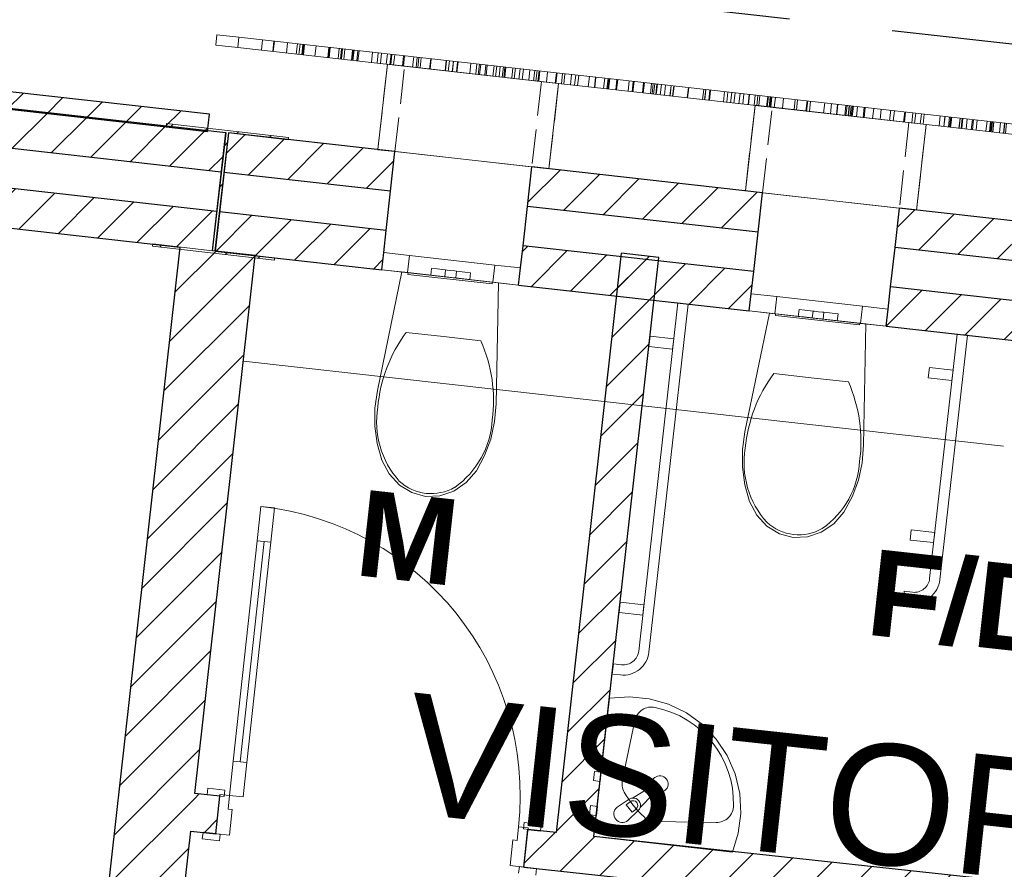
# Model space of a CAD drawing. Header units: millimetres. Extents: x -115474967 to 444143, y -74377 to 241828222.
# Tile 130 of 256: x -30862 to -28002, y 115063 to 117531. Entities that reach past the tile are written whole.
import ezdxf

# ---------------------------------------------------------------- set-up
doc = ezdxf.new("R2010")
doc.units = ezdxf.units.MM
doc.header["$MEASUREMENT"] = 0
doc.linetypes.add('Hidden Line', pattern=[140, 100, -40])
doc.linetypes.add('Long Dashed', pattern=[700, 400, -300])
for name, color, linetype, lineweight in [('0_Pen_No__16', 9, 'Continuous', 20), ('0_Pen_No__3', 7, 'Continuous', 15), ('A_BEAMS_Pen_No__3', 7, 'Continuous', 15), ('A_COLUMNS_Pen_No__3', 7, 'Continuous', 15), ('A_WALL LOAD_Pen_No__1', 7, 'Continuous', 30), ('A_WALL LOAD_Pen_No__3', 7, 'Continuous', 15), ('A_WALL LOAD_Pen_No__6', 7, 'Continuous', 5), ('B_FURN LOOSE_Pen_No__6', 7, 'Continuous', 5), ('C_TEXT GA_Pen_No__6', 7, 'Continuous', 5), ('SEWER LINE_Pen_No__1', 7, 'Continuous', 30)]:
    doc.layers.add(name, color=color, linetype=linetype, lineweight=lineweight)
for name, color, linetype in [('A_BEAMS', 7, 'Continuous'), ('A_COLUMNS', 7, 'Continuous'), ('B_FURN LOOSE', 7, 'Continuous')]:
    doc.layers.add(name, color=color, linetype=linetype)
doc.layers.add('A_COLUMNS_Pen_No__7', color=7, linetype='Continuous', lineweight=5, true_color=0x3f3f3f)
doc.layers.add('A_WALL LOAD_Pen_No__7', color=7, linetype='Continuous', lineweight=5, true_color=0x3f3f3f)
doc.styles.add('GENERATED_STYLE_2', font='arial.ttf')
doc.styles.add('GENERATED_STYLE_3', font='arialbd.ttf')
pattern_1 = [(45, (2e-12, 39217.5), (-63.63961, 63.63961), [])]

# ---------------------------------------------------------------- blocks, each defined once
blk = doc.blocks.new('LASER CUT SCREEN[7]', base_point=(-27509.6, 77928.2))
at = {"layer": 'A_BEAMS_Pen_No__3', "color": 7, "linetype": 'Continuous', "lineweight": 15}
for p, q in [((-30292.2, 78239.9), (-30288.9, 78269.8)), ((-30225, 78262.6), (-30288.9, 78269.8)), ((-30228.4, 78232.8), (-30225, 78262.6)), ((-29320.5, 78161.2), (-30225, 78262.6)), ((-30228.4, 78232.8), (-30292.2, 78239.9)), ((-29323.8, 78131.4), (-30228.4, 78232.8)), ((-30159.9, 78225.1), (-30156.6, 78254.9)), ((-30126.7, 78221.4), (-30123.4, 78251.2)), ((-30125.2, 78221.2), (-30121.9, 78251)), ((-30087, 78217), (-30083.7, 78246.8)), ((-30086.9, 78216.9), (-30083.6, 78246.8)), ((-30058.5, 78213.8), (-30055.1, 78243.6)), ((-30051, 78212.9), (-30047.6, 78242.7)), ((-30042.6, 78212), (-30039.2, 78241.8)), ((-30040.5, 78211.7), (-30037.2, 78241.6)), ((-30037.5, 78211.4), (-30034.1, 78241.2)), ((-30004.2, 78207.7), (-30000.8, 78237.5)), ((-29966.9, 78203.5), (-29963.5, 78233.3)), ((-29965.4, 78203.3), (-29962, 78233.1)), ((-29963.1, 78203.1), (-29959.8, 78232.9)), ((-29936.9, 78200.1), (-29933.5, 78229.9)), ((-29930, 78199.4), (-29926.7, 78229.2)), ((-29928.2, 78199.2), (-29924.9, 78229)), ((-29927.5, 78199.1), (-29924.2, 78228.9)), ((-29920.6, 78198.3), (-29917.2, 78228.1)), ((-29898.5, 78195.8), (-29895.2, 78225.6)), ((-29897, 78195.7), (-29893.6, 78225.5)), ((-29893.9, 78195.3), (-29890.6, 78225.1)), ((-29882.6, 78194.1), (-29879.3, 78223.9)), ((-29879.4, 78193.7), (-29876.1, 78223.5)), ((-29840, 78189.3), (-29836.6, 78219.1)), ((-29823.8, 78187.5), (-29820.5, 78217.3)), ((-29813.9, 78186.3), (-29810.5, 78216.2)), ((-29797, 78184.5), (-29793.7, 78214.3)), ((-29786.4, 78183.3), (-29783.1, 78213.1)), ((-29784, 78183), (-29780.7, 78212.8)), ((-29775.7, 78182.1), (-29772.4, 78211.9)), ((-29750.2, 78179.2), (-29746.8, 78209)), ((-29747.1, 78178.9), (-29743.7, 78208.7)), ((-29720.6, 78175.9), (-29717.3, 78205.7)), ((-29710.5, 78174.8), (-29707.2, 78204.6)), ((-29705.5, 78174.2), (-29702.2, 78204)), ((-29698.7, 78173.4), (-29695.3, 78203.3)), ((-29671.5, 78170.4), (-29668.1, 78200.2)), ((-29669.7, 78170.2), (-29666.4, 78200)), ((-29626.1, 78165.3), (-29622.7, 78195.1)), ((-29625.2, 78165.2), (-29621.9, 78195)), ((-29617, 78164.3), (-29613.6, 78194.1)), ((-29605.6, 78163), (-29602.3, 78192.8)), ((-29605.1, 78162.9), (-29601.7, 78192.8)), ((-29593.1, 78161.6), (-29589.8, 78191.4)), ((-29591.7, 78161.4), (-29588.3, 78191.3)), ((-29554.7, 78157.3), (-29551.3, 78187.1)), ((-29537.1, 78155.3), (-29533.8, 78185.2)), ((-29529.9, 78154.5), (-29526.5, 78184.3)), ((-29526.1, 78154.1), (-29522.8, 78183.9)), ((-29511.2, 78152.4), (-29507.9, 78182.2)), ((-29507.3, 78152), (-29503.9, 78181.8)), ((-29487.3, 78149.8), (-29484, 78179.6)), ((-29479.5, 78148.9), (-29476.2, 78178.7)), ((-29469.4, 78147.7), (-29466.1, 78177.6)), ((-29460.3, 78146.7), (-29457, 78176.5)), ((-29456.1, 78146.3), (-29452.8, 78176.1)), ((-29453.2, 78145.9), (-29449.9, 78175.7)), ((-29432.6, 78143.6), (-29429.3, 78173.4)), ((-29425.5, 78142.8), (-29422.1, 78172.6)), ((-29411.8, 78141.3), (-29408.4, 78171.1)), ((-29402.2, 78140.2), (-29398.8, 78170)), ((-29383.3, 78138.1), (-29380, 78167.9)), ((-29369.3, 78136.5), (-29365.9, 78166.3)), ((-29362.4, 78135.8), (-29359.1, 78165.6)), ((-29356.7, 78135.1), (-29353.4, 78164.9)), ((-29354.4, 78134.9), (-29351, 78164.7)), ((-29332, 78132.4), (-29328.7, 78162.2)), ((-29127, 78139.6), (-29320.5, 78161.2)), ((-29306.5, 78129.5), (-29303.2, 78159.3)), ((-29304.2, 78129.2), (-29300.9, 78159.1)), ((-29288.3, 78127.5), (-29284.9, 78157.3)), ((-29281.6, 78126.7), (-29278.3, 78156.5)), ((-29262.3, 78124.5), (-29259, 78154.4)), ((-29250.4, 78123.2), (-29247, 78153)), ((-29241.4, 78122.2), (-29238.1, 78152)), ((-29210.6, 78118.8), (-29207.3, 78148.6)), ((-29192.7, 78116.7), (-29189.4, 78146.6)), ((-29191.7, 78116.6), (-29188.4, 78146.4)), ((-29130.4, 78109.8), (-29323.8, 78131.4)), ((-29166, 78113.7), (-29162.6, 78143.6)), ((-29156.5, 78112.7), (-29153.1, 78142.5)), ((-29153.2, 78112.3), (-29149.9, 78142.1)), ((-29152.2, 78112.2), (-29148.8, 78142)), ((-29151.6, 78112.1), (-29148.2, 78142)), ((-29130.5, 78109.8), (-29127.2, 78139.6)), ((-29128.2, 78109.5), (-29124.9, 78139.3)), ((-28147.9, 78029.9), (-29127, 78139.6)), ((-29094.6, 78105.8), (-29091.3, 78135.6)), ((-29083.3, 78104.5), (-29080, 78134.3)), ((-29080.8, 78104.2), (-29077.5, 78134)), ((-29053.4, 78101.1), (-29050.1, 78131)), ((-29050.9, 78100.9), (-29047.6, 78130.7)), ((-29029.7, 78098.5), (-29026.4, 78128.3)), ((-29025.3, 78098), (-29022, 78127.8)), ((-29020.9, 78097.5), (-29017.6, 78127.3)), ((-29014.3, 78096.7), (-29010.9, 78126.6)), ((-29013.2, 78096.6), (-29009.9, 78126.4)), ((-29001.7, 78095.3), (-28998.3, 78125.2)), ((-28989.4, 78094), (-28986.1, 78123.8)), ((-28973.3, 78092.2), (-28969.9, 78122)), ((-28972.7, 78092.1), (-28969.3, 78121.9)), ((-28965.6, 78091.3), (-28962.3, 78121.1)), ((-28964.6, 78091.2), (-28961.3, 78121)), ((-28151.3, 78000.1), (-29130.4, 78109.8)), ((-28922.9, 78086.5), (-28919.5, 78116.3)), ((-28921.9, 78086.4), (-28918.6, 78116.2)), ((-28878.3, 78081.5), (-28875, 78111.3)), ((-28872.6, 78080.9), (-28869.2, 78110.7)), ((-28871.9, 78080.8), (-28868.6, 78110.6)), ((-28860.4, 78079.5), (-28857, 78109.3)), ((-28858.5, 78079.3), (-28855.2, 78109.1)), ((-28817.7, 78074.7), (-28814.4, 78104.5)), ((-28808.3, 78073.7), (-28805, 78103.5)), ((-28797.1, 78072.4), (-28793.8, 78102.2)), ((-28787.5, 78071.3), (-28784.1, 78101.2)), ((-28772.9, 78069.7), (-28769.5, 78099.5)), ((-28762.1, 78068.5), (-28758.7, 78098.3)), ((-28746.4, 78066.7), (-28743, 78096.5)), ((-28745.6, 78066.6), (-28742.3, 78096.5)), ((-28745.2, 78066.6), (-28741.8, 78096.4)), ((-28729.2, 78064.8), (-28725.8, 78094.6)), ((-28721.3, 78063.9), (-28717.9, 78093.7)), ((-28715.6, 78063.3), (-28712.2, 78093.1)), ((-28692.6, 78060.7), (-28689.3, 78090.5)), ((-28690.8, 78060.5), (-28687.5, 78090.3)), ((-28685.5, 78059.9), (-28682.2, 78089.7)), ((-28684.1, 78059.8), (-28680.8, 78089.6)), ((-28683.1, 78059.6), (-28679.7, 78089.5)), ((-28680.6, 78059.4), (-28677.3, 78089.2)), ((-28670.4, 78058.2), (-28667.1, 78088)), ((-28646.6, 78055.5), (-28643.2, 78085.4)), ((-28613, 78051.8), (-28609.6, 78081.6)), ((-28606, 78051), (-28602.6, 78080.8)), ((-28578.4, 78047.9), (-28575.1, 78077.7)), ((-28576.4, 78047.7), (-28573, 78077.5)), ((-28568.1, 78046.8), (-28564.8, 78076.6)), ((-28527.1, 78042.2), (-28523.7, 78072)), ((-28507.5, 78040), (-28504.2, 78069.8)), ((-28490, 78038), (-28486.7, 78067.8)), ((-28489, 78037.9), (-28485.7, 78067.7)), ((-28488.9, 78037.9), (-28485.6, 78067.7)), ((-28488.8, 78037.9), (-28485.5, 78067.7)), ((-28465.6, 78035.3), (-28462.2, 78065.1)), ((-28462.5, 78034.9), (-28459.1, 78064.7)), ((-28455.9, 78034.2), (-28452.6, 78064)), ((-28455.1, 78034.1), (-28451.7, 78063.9)), ((-28450.2, 78033.5), (-28446.9, 78063.4)), ((-28446.8, 78033.2), (-28443.5, 78063)), ((-28443.9, 78032.8), (-28440.6, 78062.7)), ((-28431.9, 78031.5), (-28428.5, 78061.3)), ((-28412.6, 78029.3), (-28409.3, 78059.1)), ((-28409.5, 78029), (-28406.1, 78058.8)), ((-28384.8, 78026.2), (-28381.5, 78056)), ((-28363.3, 78023.8), (-28359.9, 78053.6)), ((-28335.5, 78020.7), (-28332.2, 78050.5)), ((-28324.7, 78019.5), (-28321.4, 78049.3)), ((-28294.9, 78016.1), (-28291.6, 78046)), ((-28293, 78015.9), (-28289.6, 78045.7)), ((-28292.4, 78015.9), (-28289.1, 78045.7)), ((-28270.9, 78013.5), (-28267.6, 78043.3)), ((-28262.9, 78012.6), (-28259.5, 78042.4)), ((-28246.3, 78010.7), (-28242.9, 78040.5)), ((-28238.2, 78009.8), (-28234.8, 78039.6)), ((-28191.5, 78004.6), (-28188.1, 78034.4)), ((-28178.2, 78003.1), (-28174.8, 78032.9)), ((-28177.6, 78003), (-28174.3, 78032.8)), ((-28164.8, 78001.6), (-28161.5, 78031.4)), ((-28161.2, 78001.2), (-28157.9, 78031)), ((-28159, 78000.9), (-28155.6, 78030.7)), ((-28158.2, 78000.8), (-28154.9, 78030.6)), ((-27506.3, 77958), (-28147.9, 78029.9)), ((-28133.9, 77998.1), (-28130.6, 78027.9)), ((-28133.6, 77998.1), (-28130.2, 78027.9)), ((-28128, 77997.4), (-28124.7, 78027.3)), ((-28125.6, 77997.2), (-28122.3, 78027)), ((-28113.4, 77995.8), (-28110.1, 78025.6)), ((-28098.1, 77994.1), (-28094.8, 78023.9)), ((-28095, 77993.7), (-28091.6, 78023.6)), ((-28084.2, 77992.5), (-28080.9, 78022.4)), ((-28055.8, 77989.4), (-28052.4, 78019.2)), ((-28045.8, 77988.2), (-28042.4, 78018)), ((-28042.9, 77987.9), (-28039.6, 78017.7)), ((-28040.1, 77987.6), (-28036.8, 78017.4)), ((-28036.5, 77987.2), (-28033.1, 78017)), ((-28036, 77987.1), (-28032.7, 78017)), ((-28016.6, 77985), (-28013.3, 78014.8)), ((-28004.6, 77983.6), (-28001.3, 78013.4)), ((-28004.1, 77983.6), (-28000.7, 78013.4)), ((-27999.3, 77983), (-27996, 78012.8)), ((-27952.8, 77977.8), (-27949.5, 78007.6)), ((-27947.6, 77977.2), (-27944.3, 78007)), ((-27944.8, 77976.9), (-27941.5, 78006.7)), ((-27931, 77975.4), (-27927.6, 78005.2)), ((-27930.7, 77975.3), (-27927.4, 78005.2)), ((-27925.9, 77974.8), (-27922.6, 78004.6)), ((-27918, 77973.9), (-27914.7, 78003.7)), ((-27902.4, 77972.2), (-27899.1, 78002)), ((-27509.6, 77928.2), (-28151.3, 78000.1)), ((-27879.4, 77969.6), (-27876.1, 77999.4)), ((-27861.2, 77967.5), (-27857.8, 77997.4)), ((-27861, 77967.5), (-27857.7, 77997.3)), ((-27856.3, 77967), (-27852.9, 77996.8)), ((-27851.5, 77966.5), (-27848.2, 77996.3)), ((-27844.3, 77965.7), (-27840.9, 77995.5)), ((-27837.8, 77964.9), (-27834.4, 77994.7)), ((-27826, 77963.6), (-27822.6, 77993.4)), ((-27823.3, 77963.3), (-27819.9, 77993.1)), ((-27812, 77962), (-27808.7, 77991.9)), ((-27798.2, 77960.5), (-27794.9, 77990.3)), ((-27791.3, 77959.7), (-27788, 77989.5)), ((-27787.2, 77959.3), (-27783.9, 77989.1)), ((-27775.4, 77957.9), (-27772.1, 77987.8)), ((-27754.8, 77955.6), (-27751.4, 77985.4)), ((-27754.4, 77955.6), (-27751.1, 77985.4)), ((-27745.8, 77954.6), (-27742.5, 77984.4)), ((-27745.2, 77954.6), (-27741.9, 77984.4)), ((-27740.7, 77954), (-27737.4, 77983.9)), ((-27722.9, 77952.1), (-27719.6, 77981.9)), ((-27699.6, 77949.4), (-27696.2, 77979.3)), ((-27681.5, 77947.4), (-27678.2, 77977.2)), ((-27678.7, 77947.1), (-27675.3, 77976.9)), ((-27660.5, 77945.1), (-27657.2, 77974.9)), ((-27660.1, 77945), (-27656.8, 77974.8)), ((-27650.3, 77943.9), (-27646.9, 77973.7)), ((-27642.1, 77943), (-27638.8, 77972.8)), ((-27631.3, 77941.8), (-27627.9, 77971.6)), ((-27629.7, 77941.6), (-27626.3, 77971.4)), ((-27619.8, 77940.5), (-27616.5, 77970.3)), ((-27617.2, 77940.2), (-27613.9, 77970)), ((-27583.9, 77936.5), (-27580.6, 77966.3)), ((-27573.5, 77935.3), (-27570.1, 77965.1)), ((-27509.6, 77928.2), (-27506.3, 77958))]:
    blk.add_line(p, q, dxfattribs=at)
blk = doc.blocks.new('WC 24[22]', base_point=(-29611.4, 77565.2))
at = {"layer": 'B_FURN LOOSE_Pen_No__6', "color": 7, "linetype": 'Continuous', "lineweight": 5}
for p, q in [((-29668.1, 77571.5), (-29665.8, 77591.4)), ((-29665.8, 77591.4), (-29649.2, 77589.6)), ((-29649.2, 77589.6), (-29625.1, 77586.8)), ((-29627.3, 77567), (-29625.1, 77586.8)), ((-29625.1, 77586.8), (-29620.4, 77586.3)), ((-29620.4, 77586.3), (-29609.2, 77585.1)), ((-29609.2, 77585.1), (-29598, 77583.8)), ((-29598, 77583.8), (-29593.3, 77583.3)), ((-29595.5, 77563.4), (-29593.3, 77583.3)), ((-29593.3, 77583.3), (-29569.1, 77580.6)), ((-29569.1, 77580.6), (-29552.5, 77578.7)), ((-29554.8, 77558.8), (-29552.5, 77578.7)), ((-29668.1, 77571.5), (-29651.5, 77569.7)), ((-29651.5, 77569.7), (-29627.3, 77567)), ((-29627.3, 77567), (-29622.7, 77566.5)), ((-29622.7, 77566.5), (-29611.4, 77565.2)), ((-29611.4, 77565.2), (-29600.2, 77563.9)), ((-29600.2, 77563.9), (-29595.5, 77563.4)), ((-29595.5, 77563.4), (-29571.4, 77560.7)), ((-29571.4, 77560.7), (-29554.8, 77558.8)), ((-29630.7, 77393.2), (-29739, 77405.4)), ((-29522.4, 77381.1), (-29630.7, 77393.2))]:
    blk.add_line(p, q, dxfattribs=at)
at = {"layer": 'B_FURN LOOSE_Pen_No__6', "color": 7, "linetype": 'Continuous', "lineweight": 5, "flags": 128}
for points in [[(-29830.3, 77133.5), (-29823.5, 77082.6), (-29809.8, 77033.9), (-29788.5, 76994.1), (-29758.9, 76962), (-29722.8, 76939.9), (-29682.7, 76929.2), (-29641.2, 76930.8), (-29601.1, 76944.4), (-29565.1, 76969), (-29535.5, 77003.1), (-29511.4, 77047.7), (-29493.5, 77095.7), (-29482.4, 77146.1), (-29478.2, 77197.7), (-29471.3, 77549.5), (-29751.5, 77580.9), (-29822.7, 77236.3), (-29830, 77185.1)], [(-29489.2, 77551.5), (-29733.7, 77578.9), (-29734.2, 77573.9), (-29489.7, 77546.5)]]:
    blk.add_lwpolyline(points, close=True, dxfattribs=at)
at = {"layer": 'B_FURN LOOSE_Pen_No__6', "color": 7, "linetype": 'Continuous', "lineweight": 5}
for centre, major_axis, start_param, end_param in [((-29398.1, 77150.9), (47.4, 422.9), 1.041392, 1.594412), ((-29911.1, 77208.4), (47.4, 422.9), 4.688771, 5.241791), ((-29568.4, 77145.5), (28.6, 255.5), 1.515065, 2.415654), ((-29746.2, 77165.4), (28.6, 255.5), 3.867528, 4.768116), ((-29665.5, 77075.4), (15.4, 137.7), 2.509088, 3.135732), ((-29667.1, 77075.6), (15.4, 137.7), 3.147454, 3.774097)]:
    blk.add_ellipse(centre, major_axis=major_axis, ratio=0.999377, start_param=start_param, end_param=end_param, dxfattribs=at)
blk = doc.blocks.new('WC 24[23]', base_point=(-28544.1, 77445.6))
at = {"layer": 'B_FURN LOOSE_Pen_No__6', "color": 7, "linetype": 'Continuous', "lineweight": 5}
for p, q in [((-28600.8, 77451.9), (-28598.5, 77471.8)), ((-28598.5, 77471.8), (-28581.9, 77470)), ((-28581.9, 77470), (-28557.8, 77467.3)), ((-28560, 77447.4), (-28557.8, 77467.3)), ((-28557.8, 77467.3), (-28553.1, 77466.7)), ((-28553.1, 77466.7), (-28541.9, 77465.5)), ((-28541.9, 77465.5), (-28530.6, 77464.2)), ((-28530.6, 77464.2), (-28526, 77463.7)), ((-28528.2, 77443.8), (-28526, 77463.7)), ((-28526, 77463.7), (-28501.8, 77461)), ((-28501.8, 77461), (-28485.2, 77459.1)), ((-28487.5, 77439.3), (-28485.2, 77459.1)), ((-28600.8, 77451.9), (-28584.2, 77450.1)), ((-28584.2, 77450.1), (-28560, 77447.4)), ((-28560, 77447.4), (-28555.4, 77446.9)), ((-28555.4, 77446.9), (-28544.1, 77445.6)), ((-28544.1, 77445.6), (-28532.9, 77444.3)), ((-28532.9, 77444.3), (-28528.2, 77443.8)), ((-28528.2, 77443.8), (-28504.1, 77441.1)), ((-28504.1, 77441.1), (-28487.5, 77439.3)), ((-28563.4, 77273.6), (-28671.6, 77285.8)), ((-28455.1, 77261.5), (-28563.4, 77273.6))]:
    blk.add_line(p, q, dxfattribs=at)
at = {"layer": 'B_FURN LOOSE_Pen_No__6', "color": 7, "linetype": 'Continuous', "lineweight": 5, "flags": 128}
for points in [[(-28763, 77013.9), (-28756.2, 76963), (-28742.5, 76914.3), (-28721.2, 76874.5), (-28691.6, 76842.4), (-28655.5, 76820.3), (-28615.4, 76809.6), (-28573.9, 76811.2), (-28533.8, 76824.8), (-28497.8, 76849.4), (-28468.2, 76883.5), (-28444.1, 76928.1), (-28426.2, 76976.1), (-28415.1, 77026.5), (-28410.9, 77078.1), (-28404, 77429.9), (-28684.2, 77461.3), (-28755.4, 77116.7), (-28762.7, 77065.5)], [(-28421.9, 77431.9), (-28666.3, 77459.3), (-28666.9, 77454.3), (-28422.4, 77426.9)]]:
    blk.add_lwpolyline(points, close=True, dxfattribs=at)
at = {"layer": 'B_FURN LOOSE_Pen_No__6', "color": 7, "linetype": 'Continuous', "lineweight": 5}
for centre, major_axis, start_param, end_param in [((-28330.8, 77031.3), (47.4, 422.9), 1.041392, 1.594412), ((-28843.8, 77088.8), (47.4, 422.9), 4.688771, 5.241791), ((-28501.1, 77025.9), (28.6, 255.5), 1.515065, 2.415654), ((-28678.9, 77045.8), (28.6, 255.5), 3.867528, 4.768116), ((-28598.2, 76955.8), (15.4, 137.7), 2.509088, 3.135732), ((-28599.8, 76956), (15.4, 137.7), 3.147454, 3.774097)]:
    blk.add_ellipse(centre, major_axis=major_axis, ratio=0.999377, start_param=start_param, end_param=end_param, dxfattribs=at)
blk = doc.blocks.new('Basin Corner 24[65]', base_point=(-29194, 75940.8))
at = {"layer": 'B_FURN LOOSE_Pen_No__6', "color": 7, "linetype": 'Continuous', "lineweight": 5}
for p, q in [((-29075.1, 76278.1), (-29111.4, 76106.3)), ((-29100.3, 76033), (-29088.7, 76042.2)), ((-29083.3, 76011.7), (-29100.3, 76033)), ((-29071.7, 76021), (-29083.3, 76011.7)), ((-28839, 75981.9), (-29014.4, 75984.7))]:
    blk.add_line(p, q, dxfattribs=at)
at = {"layer": 'B_FURN LOOSE_Pen_No__6', "color": 7, "linetype": 'Continuous', "lineweight": 5, "flags": 128}
for points in [[(-28792.1, 75895.7), (-28774.9, 75951), (-28767.7, 76008.5), (-28770.8, 76066.4), (-28784, 76122.8), (-28807, 76176), (-28839, 76224.3), (-28879, 76266.2), (-28925.7, 76300.4), (-28977.8, 76325.7), (-29033.5, 76341.5), (-29091.2, 76347.2), (-29148.9, 76342.6), (-29194, 75940.8)], [(-29176, 76101.3), (-29173, 76128.1), (-29192.8, 76130.4), (-29195.8, 76103.5)], [(-29187.1, 76001.9), (-29184.1, 76028.8), (-29204, 76031), (-29207, 76004.2)]]:
    blk.add_lwpolyline(points, close=True, dxfattribs=at)
blk.add_lwpolyline([(-29095.7, 75987.3), (-29065.4, 76016.6, 0.12102), (-29060, 76025.1), (-29022.8, 76063.3, 0.882566), (-29036.6, 76080.6), (-29082.1, 76052.8, 0.12102), (-29091.6, 76049.4), (-29126.9, 76026.3, 1)], format="xyb", close=True, dxfattribs=at)
at = {"layer": 'B_FURN LOOSE_Pen_No__6', "color": 7, "linetype": 'Continuous', "lineweight": 5}
for centre, radius, start, end in [((-29080.2, 76031.6), 13.6, 308.5972, 128.5972), ((-29080, 76031.8), 21.1, 341.3682, 95.8262)]:
    blk.add_arc(centre, radius, start, end, dxfattribs=at)
for centre, major_axis, start_param, end_param in [((-29026.9, 76267.9), (5.5, 49), 6.175569, 7.757508), ((-29070.9, 76038.7), (31.5, 280.5), 4.796606, 6.20048), ((-29059.6, 76095.4), (5.9, 52.6), 1.474323, 2.181444), ((-28841.5, 76222.3), (34.1, 303.5), 2.204538, 2.507899), ((-28838.2, 76031.2), (5.5, 49), 3.237673, 4.819612), ((-29013.6, 76037.6), (5.9, 52.6), 2.530551, 3.237673)]:
    blk.add_ellipse(centre, major_axis=major_axis, ratio=0.999372, start_param=start_param, end_param=end_param, dxfattribs=at)
blk.add_ellipse((-29002.6, 76093.7), major_axis=(2.7, 23.7), ratio=0.999372, dxfattribs=at)
blk = doc.blocks.new('Safety Railing 24[66]', base_point=(-29132.6, 76487.7))
at = {"layer": 'B_FURN LOOSE_Pen_No__6', "color": 7, "linetype": 'Continuous', "lineweight": 5, "flags": 128}
blk.add_lwpolyline([(-29034.2, 76476.6), (-28920.8, 77487.8), (-28950.6, 77491.1), (-29064, 76480, -0.414214), (-29113.8, 76440.3), (-29137.6, 76443), (-29141, 76413.1), (-29117.1, 76410.5, 0.414214), (-29034.2, 76476.6)], format="xyb", close=True, dxfattribs=at)
for points in [[(-29034.2, 77364.7), (-28965.6, 77357), (-28962.3, 77386.8), (-29030.9, 77394.5)], [(-29120.9, 76592), (-29052.3, 76584.3), (-29049, 76614.1), (-29117.6, 76621.8)]]:
    blk.add_lwpolyline(points, close=True, dxfattribs=at)
blk = doc.blocks.new('Safety Railing 24[67]', base_point=(-28287.8, 76698.1))
at = {"layer": 'B_FURN LOOSE_Pen_No__6', "color": 7, "linetype": 'Continuous', "lineweight": 5, "flags": 128}
blk.add_lwpolyline([(-28189.4, 76687), (-28109.7, 77396.9), (-28139.5, 77400.3), (-28219.2, 76690.4, -0.414214), (-28268.9, 76650.7), (-28292.8, 76653.4), (-28296.1, 76623.5), (-28272.3, 76620.9, 0.414214), (-28189.4, 76687)], format="xyb", close=True, dxfattribs=at)
for points in [[(-28223.2, 77273.8), (-28154.6, 77266.1), (-28151.3, 77295.9), (-28219.8, 77303.6)], [(-28276.1, 76802.4), (-28207.5, 76794.7), (-28204.2, 76824.5), (-28272.7, 76832.2)]]:
    blk.add_lwpolyline(points, close=True, dxfattribs=at)
blk = doc.blocks.new('IPE Column 20[91]', base_point=(-30278.5, 77813.6))
at = {"layer": 'A_COLUMNS_Pen_No__7', "linetype": 'Continuous', "lineweight": 5, "true_color": 0x3f3f3f}
h = blk.add_hatch(dxfattribs=at)
h.set_pattern_fill('STEEL', color=250, style=0, pattern_type=2)
h.set_pattern_definition([(45, (0, 0), (-159.099, 159.099), []), (45, (-53.03, 53.03), (-159.099, 159.099), [])])
h.paths.add_polyline_path([(-30475.8, 77655.5), (-30122.1, 77615.1), (-30121.3, 77622), (-30294.6, 77641.9), (-30255.4, 77984.6), (-30082.1, 77964.8), (-30081.3, 77971.7), (-30434.9, 78012.2), (-30435.7, 78005.3), (-30262.4, 77985.4), (-30301.6, 77642.7), (-30475, 77662.5)])
at = {"layer": 'A_COLUMNS_Pen_No__3', "color": 7, "linetype": 'Continuous', "lineweight": 15}
for p, q in [((-30434.9, 78012.2), (-30435.7, 78005.3)), ((-30435.7, 78005.3), (-30262.4, 77985.4)), ((-30081.3, 77971.7), (-30434.9, 78012.2)), ((-30262.4, 77985.4), (-30301.6, 77642.7)), ((-30294.6, 77641.9), (-30255.4, 77984.6)), ((-30255.4, 77984.6), (-30082.1, 77964.8)), ((-30082.1, 77964.8), (-30081.3, 77971.7)), ((-30475, 77662.5), (-30475.8, 77655.5)), ((-30301.6, 77642.7), (-30475, 77662.5)), ((-30475.8, 77655.5), (-30122.1, 77615.1)), ((-30121.3, 77622), (-30294.6, 77641.9)), ((-30122.1, 77615.1), (-30121.3, 77622))]:
    blk.add_line(p, q, dxfattribs=at)

msp = doc.modelspace()

# ---------------------------------------------------------------- hatches: boundary and pattern name
at = {"layer": 'A_WALL LOAD_Pen_No__7', "linetype": 'Continuous', "lineweight": 5, "true_color": 0x3f3f3f}
h = msp.add_hatch(dxfattribs=at)
h.set_pattern_fill('HATCH__BRICK', color=250, style=0, pattern_type=2)
h.set_pattern_definition(pattern_1)
h.paths.add_polyline_path([(-31711.61556, 117413.70176), (-31717.19817, 117364.01434), (-30316.08046, 117206.59193), (-30310.49786, 117256.27935)])
h = msp.add_hatch(dxfattribs=at)
h.set_pattern_fill('HATCH__BRICK', color=250, style=0, pattern_type=2)
h.set_pattern_definition(pattern_1)
h.paths.add_polyline_path([(-30263.31911, 117202.8949), (-31716.99983, 117365.77999), (-31729.80547, 117251.49518), (-30276.12473, 117088.6101)])
h = msp.add_hatch(dxfattribs=at)
h.set_pattern_fill('HATCH__BRICK', color=250, style=0, pattern_type=2)
h.set_pattern_definition(pattern_1)
h.paths.add_polyline_path([(-30255.64705, 117202.03528), (-30268.45275, 117087.75047), (-29784.56621, 117033.53085), (-29771.76051, 117147.81555)])
h = msp.add_hatch(dxfattribs=at)
h.set_pattern_fill('HATCH__BRICK', color=250, style=0, pattern_type=2)
h.set_pattern_definition(pattern_1)
h.paths.add_polyline_path([(-30288.93035, 116974.3253), (-31742.61111, 117137.21038), (-31755.41674, 117022.92558), (-30301.73598, 116860.0405)])
h = msp.add_hatch(dxfattribs=at)
h.set_pattern_fill('HATCH__BRICK', color=250, style=0, pattern_type=2)
h.set_pattern_definition(pattern_1)
h.paths.add_polyline_path([(-29387.05381, 116988.98943), (-28717.255, 116913.93824), (-28704.44935, 117028.22301), (-29374.24827, 117103.27424)])
h = msp.add_hatch(dxfattribs=at)
h.set_pattern_fill('HATCH__BRICK', color=250, style=0, pattern_type=2)
h.set_pattern_definition(pattern_1)
h.paths.add_polyline_path([(-28319.74268, 116869.39686), (-25794.62792, 116586.45693), (-25781.82238, 116700.74164), (-28306.93703, 116983.68162)])
h = msp.add_hatch(dxfattribs=at)
h.set_pattern_fill('HATCH__BRICK', color=250, style=0, pattern_type=2)
h.set_pattern_definition(pattern_1)
h.paths.add_polyline_path([(-30281.25835, 116973.46568), (-30294.06405, 116859.18087), (-29810.17751, 116804.96125), (-29797.37181, 116919.24606)])
h = msp.add_hatch(dxfattribs=at)
h.set_pattern_fill('HATCH__BRICK', color=250, style=0, pattern_type=2)
h.set_pattern_definition(pattern_1)
h.paths.add_polyline_path([(-30396.20094, 116870.62531), (-30755.52721, 113663.79528), (-30536.89542, 113639.29752), (-30177.56914, 116846.12759)])
h = msp.add_hatch(dxfattribs=at)
h.set_pattern_fill('HATCH__BRICK', color=250, style=0, pattern_type=2)
h.set_pattern_definition(pattern_1)
h.paths.add_polyline_path([(-29399.85957, 116874.70463), (-29412.66511, 116760.41981), (-28742.8663, 116685.36863), (-28730.06065, 116799.65345)])
h = msp.add_hatch(dxfattribs=at)
h.set_pattern_fill('HATCH__BRICK', color=250, style=0, pattern_type=2)
h.set_pattern_definition(pattern_1)
h.paths.add_polyline_path([(-29114.52722, 116852.76754), (-29303.34359, 115170.17319), (-29193.984, 115158.31363), (-29005.21335, 116840.50062)])
h = msp.add_hatch(dxfattribs=at)
h.set_pattern_fill('HATCH__BRICK', color=250, style=0, pattern_type=2)
h.set_pattern_definition(pattern_1)
h.paths.add_polyline_path([(-28345.35398, 116640.82724), (-25820.23933, 116357.88731), (-25807.43368, 116472.17213), (-28332.54833, 116755.11206)])
h = msp.add_hatch(dxfattribs=at)
h.set_pattern_fill('HATCH__BRICK', color=250, style=0, pattern_type=2)
h.set_pattern_definition(pattern_1)
h.paths.add_polyline_path([(-30352.61033, 115283.96146), (-30364.85928, 115174.64489), (-30292.42899, 115166.79013), (-30280.56951, 115276.14898)])
h = msp.add_hatch(dxfattribs=at)
h.set_pattern_fill('HATCH__BRICK', color=250, style=0, pattern_type=2)
h.set_pattern_definition(pattern_1)
h.paths.add_polyline_path([(-29397.67496, 115069.75808), (-28098.38299, 114928.85564), (-28086.52349, 115038.21447), (-29385.81546, 115179.11691)])

# ---------------------------------------------------------------- linework, layer by layer
at = {"layer": '0_Pen_No__16', "color": 9, "linetype": 'Continuous', "lineweight": 20}
msp.add_line((-30211.94667, 116539.32323), (-28004.52131, 116291.98055), dxfattribs=at)
at = {"layer": '0_Pen_No__3', "color": 7, "linetype": 'Continuous', "lineweight": 15}
for points in [[(-29296.75705, 117346.21595), (-29324.57233, 117097.9436), (-29821.37788, 117153.61081), (-29793.55553, 117401.88237)], [(-29793.55574, 117401.88239), (-29821.35615, 117153.77591), (-29324.56332, 117098.11012), (-29296.76291, 117346.21661)], [(-28229.43432, 117226.75318), (-28257.2632, 116978.35944), (-28754.06874, 117034.02665), (-28726.23279, 117282.41959)], [(-28726.2253, 117282.02088), (-28754.03931, 117033.793), (-28257.24648, 116978.12722), (-28229.43247, 117226.35509)]]:
    msp.add_lwpolyline(points, close=True, dxfattribs=at)
at = {"layer": 'A_WALL LOAD_Pen_No__1', "color": 7, "linetype": 'Continuous', "lineweight": 30}
for p, q in [((-30276.12473, 117088.6101), (-31729.80547, 117251.49518)), ((-29784.56617, 117033.5308), (-29771.76052, 117147.8156)), ((-29784.56617, 117033.5308), (-29771.76052, 117147.8156)), ((-30288.93035, 116974.3253), (-31742.61111, 117137.21038)), ((-29387.05382, 116988.98941), (-29374.24817, 117103.2742)), ((-29387.05382, 116988.98941), (-29374.24817, 117103.2742)), ((-29784.56625, 117033.53085), (-30268.45275, 117087.75047)), ((-29797.37182, 116919.246), (-29784.56617, 117033.5308)), ((-29797.37182, 116919.246), (-29784.56617, 117033.5308)), ((-28717.25501, 116913.93822), (-28704.44935, 117028.22302)), ((-28717.25501, 116913.93822), (-28704.44935, 117028.22302)), ((-29399.85947, 116874.70461), (-29387.05382, 116988.98941)), ((-29399.85947, 116874.70461), (-29387.05382, 116988.98941)), ((-28717.25496, 116913.93827), (-29387.05384, 116988.98947)), ((-28319.74266, 116869.39683), (-28306.93701, 116983.68163)), ((-28319.74266, 116869.39683), (-28306.93701, 116983.68163)), ((-29797.37179, 116919.24605), (-30281.2584, 116973.46568)), ((-29804.60979, 116854.65024), (-29797.37182, 116919.246)), ((-29804.60979, 116854.65024), (-29797.37182, 116919.246)), ((-28730.06066, 116799.65342), (-28717.25501, 116913.93822)), ((-28730.06066, 116799.65342), (-28717.25501, 116913.93822)), ((-29407.09745, 116810.10885), (-29399.85947, 116874.70461)), ((-29407.09745, 116810.10885), (-29399.85947, 116874.70461)), ((-28730.06063, 116799.65341), (-29399.85938, 116874.7046)), ((-28332.54831, 116755.11203), (-28319.74266, 116869.39683)), ((-28332.54831, 116755.11203), (-28319.74266, 116869.39683)), ((-25794.62793, 116586.45691), (-28319.74263, 116869.39691)), ((-29810.17747, 116804.9612), (-29804.60979, 116854.65024)), ((-29810.17747, 116804.9612), (-29804.60979, 116854.65024)), ((-29810.17747, 116804.9612), (-29804.60979, 116854.65024)), ((-29412.66512, 116760.41981), (-29407.09745, 116810.10885)), ((-29412.66512, 116760.41981), (-29407.09745, 116810.10885)), ((-29412.66512, 116760.41981), (-29407.09745, 116810.10885)), ((-28737.29863, 116735.05767), (-28730.06066, 116799.65342)), ((-28737.29863, 116735.05767), (-28730.06066, 116799.65342)), ((-28339.78629, 116690.51627), (-28332.54831, 116755.11203)), ((-28339.78629, 116690.51627), (-28332.54831, 116755.11203)), ((-25807.43363, 116472.17206), (-28332.54827, 116755.11205)), ((-28742.86631, 116685.36862), (-28737.29863, 116735.05767)), ((-28742.86631, 116685.36862), (-28737.29863, 116735.05767)), ((-28742.86631, 116685.36862), (-28737.29863, 116735.05767)), ((-28345.35396, 116640.82723), (-28339.78629, 116690.51627)), ((-28345.35396, 116640.82723), (-28339.78629, 116690.51627)), ((-28345.35396, 116640.82723), (-28339.78629, 116690.51627)), ((-30280.5695, 115276.14898), (-30317.35383, 115280.13807)), ((-30280.5695, 115276.14898), (-30317.35383, 115280.13807)), ((-30280.5695, 115276.14898), (-30317.35383, 115280.13807)), ((-30292.42898, 115166.79015), (-30280.5695, 115276.14898)), ((-30292.42898, 115166.79015), (-30280.5695, 115276.14898)), ((-30292.42898, 115166.79015), (-30280.5695, 115276.14898)), ((-29397.67495, 115069.75807), (-29385.81547, 115179.11689)), ((-29397.67495, 115069.75807), (-29385.81547, 115179.11689)), ((-29397.67495, 115069.75807), (-29385.81547, 115179.11689)), ((-29385.81547, 115179.11689), (-29349.03114, 115175.1278)), ((-29385.81547, 115179.11689), (-29349.03114, 115175.1278)), ((-29385.81547, 115179.11689), (-29349.03114, 115175.1278)), ((-30292.42898, 115166.79015), (-30329.21331, 115170.77925)), ((-30292.42898, 115166.79015), (-30329.21331, 115170.77925)), ((-30292.42898, 115166.79015), (-30329.21331, 115170.77925)), ((-29397.67495, 115069.75807), (-29360.89061, 115065.76897)), ((-29397.67495, 115069.75807), (-29360.89061, 115065.76897)), ((-29397.67495, 115069.75807), (-29360.89061, 115065.76897))]:
    msp.add_line(p, q, dxfattribs=at)
for points in [[(-30310.49786, 117256.2793), (-31711.61554, 117413.7017)], [(-31717.19816, 117364.01434), (-30316.08047, 117206.59193)], [(-30263.31911, 117202.8949), (-31716.99983, 117365.77999)], [(-30316.08047, 117206.59193), (-30310.49786, 117256.2793)], [(-30301.73598, 116860.0405), (-30263.31911, 117202.8949)], [(-30255.6471, 117202.03525), (-30294.06405, 116859.18086)], [(-29771.7605, 117147.8156), (-30255.6471, 117202.03525)], [(-28704.44935, 117028.22302), (-29374.2482, 117103.27421)], [(-31755.41674, 117022.92558), (-30396.20094, 116870.62531)], [(-25781.82241, 116700.74168), (-28306.93705, 116983.68163)], [(-30396.20094, 116870.62531), (-30755.52721, 113663.79528)], [(-30177.56914, 116846.12759), (-30301.73598, 116860.0405)], [(-30352.61033, 115283.96148), (-30177.56914, 116846.12759)], [(-30294.06405, 116859.18086), (-29810.17745, 116804.9612)], [(-29114.52722, 116852.76754), (-29303.34359, 115170.17319)], [(-29193.984, 115158.31363), (-29005.21335, 116840.50062)], [(-29005.21335, 116840.50062), (-29114.52722, 116852.76754)], [(-29412.66515, 116760.41981), (-28742.8663, 116685.36862)], [(-28345.354, 116640.82723), (-26832.92896, 116471.35949)], [(-30280.56952, 115276.14898), (-30352.61033, 115283.96148)], [(-30512.27625, 113859.01283), (-30364.85928, 115174.64489)], [(-30364.85928, 115174.64489), (-30292.42898, 115166.79015)], [(-29303.34359, 115170.17319), (-29385.81549, 115179.11689)], [(-28086.52352, 115038.21448), (-29193.984, 115158.31363)], [(-29397.67495, 115069.75807), (-28098.38297, 114928.85565)]]:
    msp.add_lwpolyline(points, dxfattribs=at)
at = {"layer": 'A_WALL LOAD_Pen_No__3', "color": 7, "linetype": 'Continuous', "lineweight": 15}
for p, q in [((-29374.24817, 117103.2742), (-29771.76052, 117147.8156)), ((-28306.93701, 116983.68163), (-28704.44935, 117028.22302)), ((-29412.66512, 116760.41981), (-29810.17747, 116804.9612)), ((-28345.35396, 116640.82723), (-28742.86631, 116685.36862)), ((-30317.35383, 115280.13807), (-30315.30538, 115299.02732)), ((-30315.30538, 115299.02732), (-30265.59682, 115293.63665)), ((-30265.59682, 115293.63665), (-30267.64527, 115274.7474)), ((-30267.64527, 115274.7474), (-30317.35383, 115280.13807)), ((-29398.73969, 115180.51847), (-29396.69124, 115199.40772)), ((-29349.03114, 115175.1278), (-29398.73969, 115180.51847)), ((-29396.69124, 115199.40772), (-29346.98268, 115194.01705)), ((-29346.98268, 115194.01705), (-29349.03114, 115175.1278)), ((-30331.26176, 115151.88999), (-30329.21331, 115170.77925)), ((-30281.55321, 115146.49932), (-30331.26176, 115151.88999)), ((-30329.21331, 115170.77925), (-30279.50475, 115165.38858)), ((-30279.50475, 115165.38858), (-30281.55321, 115146.49932)), ((-29412.64763, 115052.27039), (-29410.59917, 115071.15964)), ((-29410.59917, 115071.15964), (-29360.89061, 115065.76897)), ((-29360.89061, 115065.76897), (-29362.93907, 115046.87972))]:
    msp.add_line(p, q, dxfattribs=at)
at = {"layer": 'A_WALL LOAD_Pen_No__3', "color": 7, "linetype": 'Hidden Line', "lineweight": 15}
for points in [[(-29793.58351, 117401.83061), (-29821.44956, 117153.38327)], [(-29743.89507, 117396.25751), (-29793.58351, 117401.83061)], [(-29771.76052, 117147.8156), (-29743.89507, 117396.25751)], [(-29346.45305, 117351.77452), (-29374.24817, 117103.2742)], [(-29296.76291, 117346.21661), (-29346.45305, 117351.77452)], [(-29324.55913, 117097.70653), (-29296.76291, 117346.21661)], [(-28726.23279, 117282.41959), (-28754.13691, 117033.80394)], [(-28676.54478, 117276.84271), (-28726.23279, 117282.41959)], [(-28704.4489, 117028.22706), (-28676.54478, 117276.84271)], [(-28279.12438, 117232.31168), (-28306.93655, 116983.68572)], [(-28229.43432, 117226.75318), (-28279.12438, 117232.31168)], [(-28257.24648, 116978.12722), (-28229.43432, 117226.75318)], [(-29821.44956, 117153.38327), (-29771.76052, 117147.8156)], [(-29374.24817, 117103.2742), (-29324.55913, 117097.70653)], [(-28754.13691, 117033.80394), (-28704.4489, 117028.22706)], [(-28306.93655, 116983.68572), (-28257.24648, 116978.12722)]]:
    msp.add_lwpolyline(points, dxfattribs=at)
at = {"layer": 'A_WALL LOAD_Pen_No__3', "color": 7, "linetype": 'Continuous', "lineweight": 15}
msp.add_arc((-30252.19364, 115278.10106), 844, 353.81071561, 83.81071561, dxfattribs=at)
at = {"layer": 'A_WALL LOAD_Pen_No__6', "color": 7, "linetype": 'Continuous', "lineweight": 5}
for p, q in [((-29730.07623, 116846.29873), (-29804.60979, 116854.65024)), ((-29735.6439, 116796.60969), (-29730.07623, 116846.29873)), ((-29481.63101, 116818.46036), (-29730.07623, 116846.29873)), ((-29810.17747, 116804.9612), (-29735.6439, 116796.60969)), ((-29481.63101, 116818.46036), (-29487.19869, 116768.77132)), ((-29407.09745, 116810.10885), (-29481.63101, 116818.46036)), ((-29735.6439, 116796.60969), (-29487.19869, 116768.77132)), ((-29487.19869, 116768.77132), (-29412.66512, 116760.41981)), ((-28662.76507, 116726.70615), (-28737.29863, 116735.05767)), ((-28668.33274, 116677.01711), (-28662.76507, 116726.70615)), ((-28414.31985, 116698.86778), (-28662.76507, 116726.70615)), ((-28414.31985, 116698.86778), (-28419.88753, 116649.17874)), ((-28339.78629, 116690.51627), (-28414.31985, 116698.86778)), ((-28742.86631, 116685.36862), (-28668.33274, 116677.01711)), ((-28668.33274, 116677.01711), (-28419.88753, 116649.17874)), ((-28419.88753, 116649.17874), (-28345.35396, 116640.82723)), ((-30161.19911, 116117.1815), (-30171.98045, 116017.76439)), ((-30121.43226, 116112.86896), (-30161.19911, 116117.1815)), ((-30132.21361, 116013.45185), (-30121.43226, 116112.86896)), ((-30152.09703, 116015.60812), (-30221.52887, 115375.3619)), ((-30171.98045, 116017.76439), (-30132.21361, 116013.45185)), ((-30241.4123, 115377.51817), (-30252.19364, 115278.10106)), ((-30201.64545, 115373.20563), (-30241.4123, 115377.51817)), ((-30212.42679, 115273.78852), (-30201.64545, 115373.20563)), ((-30292.42898, 115166.79015), (-30280.03043, 115281.11983)), ((-30280.03043, 115281.11983), (-30252.19364, 115278.10106)), ((-30252.19364, 115278.10106), (-30256.50618, 115238.33421)), ((-30252.19364, 115278.10106), (-30212.42679, 115273.78852)), ((-30256.50618, 115238.33421), (-30244.57612, 115237.04045)), ((-30244.57612, 115237.04045), (-30252.66213, 115162.47761)), ((-29417.42573, 115147.33968), (-29413.11319, 115187.10652)), ((-29413.11319, 115187.10652), (-29385.2764, 115184.08775)), ((-29385.2764, 115184.08775), (-29397.67495, 115069.75807)), ((-30252.66213, 115162.47761), (-30292.42898, 115166.79015)), ((-29437.44179, 115074.0706), (-29429.35578, 115148.63344)), ((-29429.35578, 115148.63344), (-29417.42573, 115147.33968)), ((-29397.67495, 115069.75807), (-29437.44179, 115074.0706))]:
    msp.add_line(p, q, dxfattribs=at)
for points in [[(-30171.98045, 116017.76439), (-30241.4123, 115377.51817), (-30221.52887, 115375.3619), (-30152.09703, 116015.60812)], [(-30152.09703, 116015.60812), (-30221.52887, 115375.3619), (-30201.64545, 115373.20563), (-30132.21361, 116013.45185)]]:
    msp.add_lwpolyline(points, close=True, dxfattribs=at)
at = {"layer": 'SEWER LINE_Pen_No__1', "color": 7, "linetype": 'Long Dashed', "lineweight": 30}
msp.add_line((-45719.14927, 119448.81708), (-14829.15959, 115987.57265), dxfattribs=at)

# ---------------------------------------------------------------- block references
at = {"layer": 'A_BEAMS', "color": 7, "linetype": 'Continuous', "lineweight": 5}
msp.add_blockref('LASER CUT SCREEN[7]', (-27509.62008, 117145.65402), dxfattribs=at)
at = {"layer": 'A_COLUMNS', "color": 7, "linetype": 'Continuous', "lineweight": 5}
msp.add_blockref('IPE Column 20[91]', (-30278.50393, 117031.13993), dxfattribs=at)
at = {"layer": 'B_FURN LOOSE', "color": 7, "linetype": 'Continuous', "lineweight": 5}
for name, p in [('WC 24[22]', (-29611.42129, 116782.6905)), ('Safety Railing 24[66]', (-29132.61731, 115705.169)), ('WC 24[23]', (-28544.11013, 116663.09797)), ('Safety Railing 24[67]', (-28287.77787, 115915.57102)), ('Basin Corner 24[65]', (-29193.984, 115158.31363))]:
    msp.add_blockref(name, p, dxfattribs=at)

# ---------------------------------------------------------------- texts
at = {"layer": 'C_TEXT GA_Pen_No__6', "color": 7, "linetype": 'Continuous', "lineweight": 5, "char_height": 250, "attachment_point": 5, "rotation": 353.69798999, "style": 'GENERATED_STYLE_3'}
for s, insert in [('\\A1;{\\pqc;\\fArial|b1|i0|c0|p34;M}', (-29734.65367, 116026.75708)), ('\\A1;{\\pqc;\\fArial|b1|i0|c0|p34;F\\fArial|b1|i0|c0|p34;/D}', (-28115.72997, 115835.57781))]:
    msp.add_mtext(s, dxfattribs=dict(at, insert=insert))
at = {"layer": 'C_TEXT GA_Pen_No__6', "color": 7, "linetype": 'Continuous', "lineweight": 5, "insert": (-28620.2896, 114686.25777), "char_height": 350, "width": 3948.0644195, "attachment_point": 5, "rotation": 353.81071561, "line_spacing_factor": 0.874038, "style": 'GENERATED_STYLE_2'}
msp.add_mtext("\\A1;{\\pqc;\\fArial|b0|i0|c0|p34;VISITOR'S TOILET\\P\\pqc;\\fArial|b0|i0|c0|p34;\\H0.595238x;Porcelain tiles\\P\\pqc;\\fArial|b0|i0|c0|p34;10m²}", dxfattribs=at)

doc.saveas('drawing.dxf')
